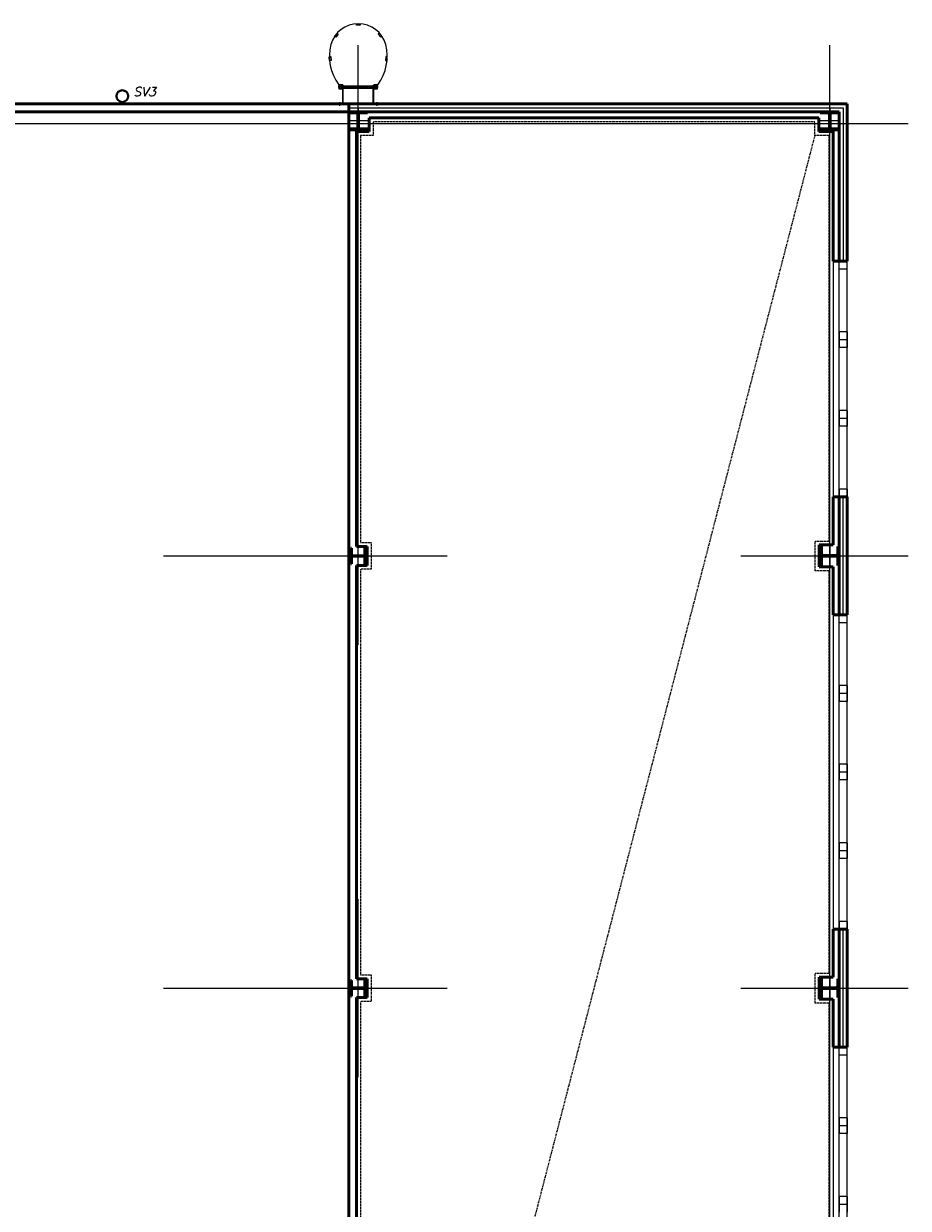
# Model space of a CAD drawing. Header units: millimetres. Extents: x -16632 to 6300, y -11598 to 30854.
# Tile 4 of 4: x -5376 to 5880, y 9650 to 24722. Entities that reach past the tile are written whole.
import ezdxf
from ezdxf.lldxf.tags import DXFTag

# ---------------------------------------------------------------- set-up
doc = ezdxf.new("R2010")
doc.units = ezdxf.units.MM
doc.linetypes.add('DASHED', pattern=[19.05, 12.7, -6.35])
doc.linetypes.add('DIVIDE', pattern=[31.75, 12.7, -6.35, 0, -6.35, 0, -6.35])
for name, color, linetype, lineweight in [('CKIZOLACE', 1, 'Continuous', 18), ('CKOKNA', 7, 'Continuous', 18), ('CKRASTR', 7, 'DASHDOT', 18), ('CKSTENY_PODROVINOU', 7, 'Continuous', 25), ('CKSTENY_REZ', 7, 'Continuous', 50), ('CKTEXTY_MALE', 3, 'Continuous', 18), ('CSPROFILY_OSY', 9, 'DASHDOT', 18), ('CSPROFILY_REZY', 7, 'Continuous', 50), ('podhledy', 7, 'Continuous', 20), ('požární žebřík', 201, 'Continuous', 15), ('ZTI-DEŠŤOVÁ-KANALIZACE', 210, 'KANALIZACE', 40)]:
    doc.layers.add(name, color=color, linetype=linetype, lineweight=lineweight)
doc.styles.add('KURZIVA', font='italic__.ttf')
doc.styles.get("Standard").update_dxf_attribs({"font": 'arial.ttf'})
tags = doc.linetypes.add('DASHDOT', pattern=[25.4, 12.7, -6.35, 0, -6.35]).pattern_tags.tags
tags[10:11] = [DXFTag(74, 4), DXFTag(75, 0), DXFTag(340, '0'), DXFTag(46, 0.0), DXFTag(50, 0.0), DXFTag(44, 0.0), DXFTag(45, 0.0)]
tags[8:9] = [DXFTag(74, 4), DXFTag(75, 0), DXFTag(340, '0'), DXFTag(46, 0.0), DXFTag(50, 0.0), DXFTag(44, 0.0), DXFTag(45, 0.0)]
tags[6:7] = [DXFTag(74, 4), DXFTag(75, 0), DXFTag(340, '0'), DXFTag(46, 0.0), DXFTag(50, 0.0), DXFTag(44, 0.0), DXFTag(45, 0.0)]
tags[4:5] = [DXFTag(74, 4), DXFTag(75, 0), DXFTag(340, '0'), DXFTag(46, 0.0), DXFTag(50, 0.0), DXFTag(44, 0.0), DXFTag(45, 0.0)]
doc.linetypes.add('IZOLACE_POLYSTYREN_PENOVY', pattern='A,0.001,[228,CADKON.SHX,S=0.1,R=0,X=0,Y=0],-2', length=2.001)
doc.linetypes.add('KANALIZACE', pattern='A,30,-3.5,["C",Standard,S=2.54,R=0,X=-3.81,Y=-1.27],-0.001', length=33.501)

# ---------------------------------------------------------------- blocks, each defined once
blk = doc.blocks.new('CK_S_EXT_HEAHEA200')
at = {"transparency": 33554687}
for p, q in [((-100, 95), (100, 95)), ((-100, 95), (-100, 85)), ((-100, 85), (-21.25, 85)), ((-3.25, -67), (-3.25, 67)), ((3.25, -67), (3.25, 67)), ((100, 85), (21.25, 85)), ((100, 95), (100, 85)), ((-100, -95), (-100, -85)), ((-100, -85), (-21.25, -85)), ((-100, -95), (100, -95)), ((100, -85), (21.25, -85)), ((100, -95), (100, -85))]:
    blk.add_line(p, q, dxfattribs=at)
for centre, start, end in [((-21.25, 67), 0, 90), ((21.25, 67), 90, 180), ((-21.25, -67), 270, 0), ((21.25, -67), 180, 270)]:
    blk.add_arc(centre, 18, start, end, dxfattribs=at)
blk = doc.blocks.new('CK_S_EXT_HEAHEA240')
at = {"transparency": 33554687}
for p, q in [((-120, 115), (120, 115)), ((-120, 115), (-120, 103)), ((-120, 103), (-24.75, 103)), ((-3.75, -82), (-3.75, 82)), ((3.75, -82), (3.75, 82)), ((120, 103), (24.75, 103)), ((120, 115), (120, 103)), ((-120, -115), (-120, -103)), ((-120, -103), (-24.75, -103)), ((-120, -115), (120, -115)), ((120, -103), (24.75, -103)), ((120, -115), (120, -103))]:
    blk.add_line(p, q, dxfattribs=at)
for centre, start, end in [((-24.75, 82), 0, 90), ((24.75, 82), 90, 180), ((-24.75, -82), 270, 0), ((24.75, -82), 180, 270)]:
    blk.add_arc(centre, 21, start, end, dxfattribs=at)
blk = doc.blocks.new('žebřík')
at = {"layer": 'požární žebřík'}
for points in [[(2804, 2159), (2755, 2159), (2755, 2179), (2804, 2179)], [(2525, 2046), (2494, 2009), (2478, 2022), (2510, 2059)], [(3034, 2046), (3066, 2009), (3081, 2022), (3050, 2059)], [(2431, 1761), (2434, 1713), (2414, 1711), (2411, 1760)], [(3128, 1761), (3125, 1713), (3145, 1711), (3148, 1760)], [(2581, 1353), (2581, 1403), (2531, 1403), (2531, 1353)], [(2976, 1355), (2581, 1355), (2581, 1387), (2976, 1387)], [(3026, 1353), (3026, 1403), (2976, 1403), (2976, 1353)]]:
    blk.add_lwpolyline(points, close=True, dxfattribs=at)
for points in [[(2508, 1158), (2587, 1158), (2587, 1399)], [(2508, 1164), (2581, 1164), (2581, 1399)], [(2531, 1403), (2581, 1353)], [(2531, 1353), (2581, 1403)], [(3026, 1371), (2531, 1371)], [(2587, 1399), (2581, 1399)], [(3049, 1158), (2970, 1158), (2970, 1399)], [(2970, 1399), (2976, 1399)], [(2976, 1403), (3026, 1353)], [(2976, 1353), (3026, 1403)], [(3049, 1164), (2976, 1164), (2976, 1399)], [(2508, 1164), (2508, 1158)], [(2542, 1182), (2542, 1133)], [(3015, 1182), (3015, 1133)], [(3049, 1158), (3049, 1164)]]:
    blk.add_lwpolyline(points, dxfattribs=at)
for centre in [(2556, 1378), (3001, 1378)]:
    blk.add_circle(centre, 25, dxfattribs=at)
for centre, radius, start, end in [((2780, 1816), 364, 15.71, 164.29), ((3031, 1767), 619, 166.2737, 216.0695), ((2529, 1767), 619, 323.9305, 13.7263)]:
    blk.add_arc(centre, radius, start, end, dxfattribs=at)
blk = doc.blocks.new('Podhled 2NP')
at = {"layer": 'podhledy', "color": 211, "linetype": 'DASHED', "true_color": 0xff85ff}
blk.add_line((4690, 23300), (-930, 1600), dxfattribs=at)
blk.add_lwpolyline([(4875, 7140), (4875, 12260), (4695, 12260), (4695, 12640), (4875, 12640), (4875, 17760), (4695, 17760), (4695, 18140), (4875, 18140), (4875, 23300), (4690, 23300), (4690, 23475), (-930, 23475), (-930, 23300), (-1090, 23300), (-1090, 18120), (-955, 18120), (-955, 17780), (-1090, 17780), (-1090, 12620), (-955, 12620), (-955, 12280), (-1090, 12280), (-1090, 7120)], dxfattribs=at)

msp = doc.modelspace()

# ---------------------------------------------------------------- linework, layer by layer
at = {"layer": 'CKIZOLACE', "color": 7, "linetype": 'IZOLACE_POLYSTYREN_PENOVY', "ltscale": 5}
for points in [[(-1240, 23650), (5050, 23650), (5050, 21700)], [(5050, 17200), (5050, 18700)], [(5050, 11700), (5050, 13200)]]:
    msp.add_lwpolyline(points, dxfattribs=at)
at = {"layer": 'CKOKNA', "color": 7}
for p, q in [((5000, 21600), (5000, 21700)), ((5100, 21700), (5000, 21700)), ((5000, 20800), (5000, 21600)), ((5100, 21600), (5000, 21600)), ((5100, 21600), (5100, 21700)), ((5100, 20800), (5100, 21600)), ((5100, 20800), (5000, 20800)), ((5000, 20800), (5000, 20700)), ((5100, 20800), (5100, 20700)), ((5100, 20700), (5000, 20700)), ((5000, 20700), (5000, 20600)), ((5100, 20700), (5100, 20600)), ((5000, 19800), (5000, 20600)), ((5100, 20600), (5000, 20600)), ((5100, 19800), (5100, 20600)), ((5100, 19800), (5000, 19800)), ((5000, 19800), (5000, 19700)), ((5100, 19800), (5100, 19700)), ((5100, 19700), (5000, 19700)), ((5000, 19700), (5000, 19600)), ((5000, 18800), (5000, 19600)), ((5100, 19600), (5000, 19600)), ((5100, 19700), (5100, 19600)), ((5100, 18800), (5100, 19600)), ((5100, 18800), (5000, 18800)), ((5000, 18800), (5000, 18700)), ((5100, 18700), (5000, 18700)), ((5100, 18800), (5100, 18700)), ((5000, 17100), (5000, 17200)), ((5100, 17200), (5000, 17200)), ((5100, 17100), (5100, 17200)), ((5000, 16300), (5000, 17100)), ((5100, 17100), (5000, 17100)), ((5100, 16300), (5100, 17100)), ((5100, 16300), (5000, 16300)), ((5000, 16300), (5000, 16200)), ((5100, 16300), (5100, 16200)), ((5100, 16200), (5000, 16200)), ((5000, 16200), (5000, 16100)), ((5100, 16200), (5100, 16100)), ((5000, 15300), (5000, 16100)), ((5100, 16100), (5000, 16100)), ((5100, 15300), (5100, 16100)), ((5100, 15300), (5000, 15300)), ((5000, 15300), (5000, 15200)), ((5100, 15300), (5100, 15200)), ((5100, 15200), (5000, 15200)), ((5000, 15200), (5000, 15100)), ((5000, 14300), (5000, 15100)), ((5100, 15100), (5000, 15100)), ((5100, 15200), (5100, 15100)), ((5100, 14300), (5100, 15100)), ((5100, 14300), (5000, 14300)), ((5000, 14300), (5000, 14200)), ((5100, 14200), (5000, 14200)), ((5000, 14200), (5000, 14100)), ((5100, 14300), (5100, 14200)), ((5100, 14200), (5100, 14100)), ((5000, 13300), (5000, 14100)), ((5100, 14100), (5000, 14100)), ((5100, 13300), (5100, 14100)), ((5100, 13300), (5000, 13300)), ((5000, 13300), (5000, 13200)), ((5100, 13300), (5100, 13200)), ((5100, 13200), (5000, 13200)), ((5000, 11600), (5000, 11700)), ((5100, 11700), (5000, 11700)), ((5100, 11600), (5100, 11700)), ((5000, 10800), (5000, 11600)), ((5100, 11600), (5000, 11600)), ((5100, 10800), (5100, 11600)), ((5100, 10800), (5000, 10800)), ((5000, 10800), (5000, 10700)), ((5100, 10800), (5100, 10700)), ((5100, 10700), (5000, 10700)), ((5000, 10700), (5000, 10600)), ((5000, 9800), (5000, 10600)), ((5100, 10600), (5000, 10600)), ((5100, 10700), (5100, 10600)), ((5100, 9800), (5100, 10600)), ((5100, 9800), (5000, 9800)), ((5000, 9800), (5000, 9700)), ((5100, 9800), (5100, 9700)), ((5100, 9700), (5000, 9700)), ((5000, 9700), (5000, 9600)), ((5100, 9700), (5100, 9600))]:
    msp.add_line(p, q, dxfattribs=at)
at = {"layer": 'CKRASTR', "color": 7}
for p, q in [((-1120, 16817), (-1120, 24450)), ((4880, -11191), (4880, 24450)), ((-16632, 23450), (5880, 23450)), ((-3595, 17950), (13, 17950)), ((3747, 17950), (5880, 17950)), ((-1120, 11317), (-1120, 13583)), ((-3595, 12450), (13, 12450)), ((3747, 12450), (5880, 12450))]:
    msp.add_line(p, q, dxfattribs=at)
at = {"layer": 'CKSTENY_PODROVINOU', "color": 7}
for p, q in [((-1240, 23700), (5100, 23700)), ((-1240, 23600), (-1240, 23700)), ((5100, 23700), (5100, 21700)), ((-1240, 23600), (5000, 23600)), ((5000, 23600), (5000, 21700)), ((4925, 21700), (4925, 18700)), ((5000, 18700), (5000, 21700)), ((5000, 21700), (5100, 21700)), ((5100, 18700), (5100, 21700)), ((5000, 17200), (5000, 18700)), ((5000, 18700), (5100, 18700)), ((4925, 17200), (4925, 13200)), ((5000, 13200), (5000, 17200)), ((5000, 17200), (5100, 17200)), ((5100, 13200), (5100, 17200)), ((5000, 11700), (5000, 13200)), ((5000, 13200), (5100, 13200)), ((4925, 11700), (4925, 7700)), ((5000, 7700), (5000, 11700)), ((5000, 11700), (5100, 11700)), ((5100, 7700), (5100, 11700))]:
    msp.add_line(p, q, dxfattribs=at)
at = {"layer": 'CKSTENY_REZ', "color": 7}
for p, q in [((5100, 23700), (-16632, 23700)), ((-1240, 23600), (-1240, 23700)), ((5100, 21700), (5100, 23700)), ((5000, 23600), (-16632, 23600)), ((-1240, 23600), (-1140, 23600)), ((-1240, 1530), (-1240, 23600)), ((-980, 23350), (-980, 23525)), ((-980, 23525), (4740, 23525)), ((4740, 23350), (4740, 23525)), ((5000, 21700), (5000, 23600)), ((-1140, 23350), (-980, 23350)), ((-1140, 18070), (-1140, 23350)), ((4925, 23350), (4740, 23350)), ((4925, 23350), (4925, 21700)), ((4925, 21700), (5000, 21700)), ((5100, 21700), (5000, 21700)), ((5000, 18700), (4925, 18700)), ((4925, 18700), (4925, 18090)), ((5000, 17200), (5000, 18700)), ((5100, 18700), (5000, 18700)), ((5100, 17200), (5100, 18700)), ((4925, 18090), (4745, 18090)), ((4745, 18090), (4745, 17810)), ((-1140, 18070), (-1005, 18070)), ((-1005, 18070), (-1005, 17830)), ((-1005, 17830), (-1140, 17830)), ((-1140, 12570), (-1140, 17830)), ((4745, 17810), (4925, 17810)), ((4925, 17810), (4925, 17200)), ((4925, 17200), (5000, 17200)), ((5100, 17200), (5000, 17200)), ((5000, 13200), (4925, 13200)), ((4925, 13200), (4925, 12590)), ((5000, 11700), (5000, 13200)), ((5100, 13200), (5000, 13200)), ((5100, 11700), (5100, 13200)), ((-1140, 12570), (-1005, 12570)), ((-1005, 12570), (-1005, 12330)), ((4925, 12590), (4745, 12590)), ((4745, 12590), (4745, 12310)), ((-1005, 12330), (-1140, 12330)), ((-1140, 7070), (-1140, 12330)), ((4745, 12310), (4925, 12310)), ((4925, 12310), (4925, 11700)), ((4925, 11700), (5000, 11700)), ((5100, 11700), (5000, 11700))]:
    msp.add_line(p, q, dxfattribs=at)
at = {"layer": 'CSPROFILY_OSY', "color": 7}
for p, q in [((-1120, 23645), (-1120, 23360)), ((4880, 23645), (4880, 23360)), ((-990, 23485), (-1250, 23485)), ((5010, 23485), (4750, 23485)), ((4880, 18100), (4880, 17800)), ((-1015, 17950), (-1225, 17950)), ((-1120, 17840), (-1120, 18060)), ((4735, 17950), (5005, 17950)), ((-1120, 12340), (-1120, 12560)), ((4880, 12600), (4880, 12300)), ((-1015, 12450), (-1225, 12450)), ((4735, 12450), (5005, 12450))]:
    msp.add_line(p, q, dxfattribs=at)
at = {"layer": 'ZTI-DEŠŤOVÁ-KANALIZACE', "color": 7}
msp.add_circle((-4121, 23800), 75, dxfattribs=at)

# ---------------------------------------------------------------- block references
at = {"color": 7}
msp.add_blockref('žebřík', (-3898, 22542), dxfattribs=at)
at = {"layer": 'CSPROFILY_REZY', "color": 7}
for name, p, rotation in [('CK_S_EXT_HEAHEA240', (-1120, 23485), 180), ('CK_S_EXT_HEAHEA240', (4880, 23485), 180), ('CK_S_EXT_HEAHEA200', (-1120, 17950), 90), ('CK_S_EXT_HEAHEA240', (4880, 17950), 270), ('CK_S_EXT_HEAHEA200', (-1120, 12450), 90), ('CK_S_EXT_HEAHEA240', (4880, 12450), 270)]:
    msp.add_blockref(name, p, dxfattribs=dict(at, rotation=rotation))
at = {"layer": 'podhledy', "linetype": 'DIVIDE'}
msp.add_blockref('Podhled 2NP', (0, 0), dxfattribs=at)

# ---------------------------------------------------------------- texts
at = {"layer": 'CKTEXTY_MALE', "color": 7, "style": 'KURZIVA'}
msp.add_text('SV3', height=115, dxfattribs=at).set_placement((-3981, 23798))

doc.saveas('drawing.dxf')
